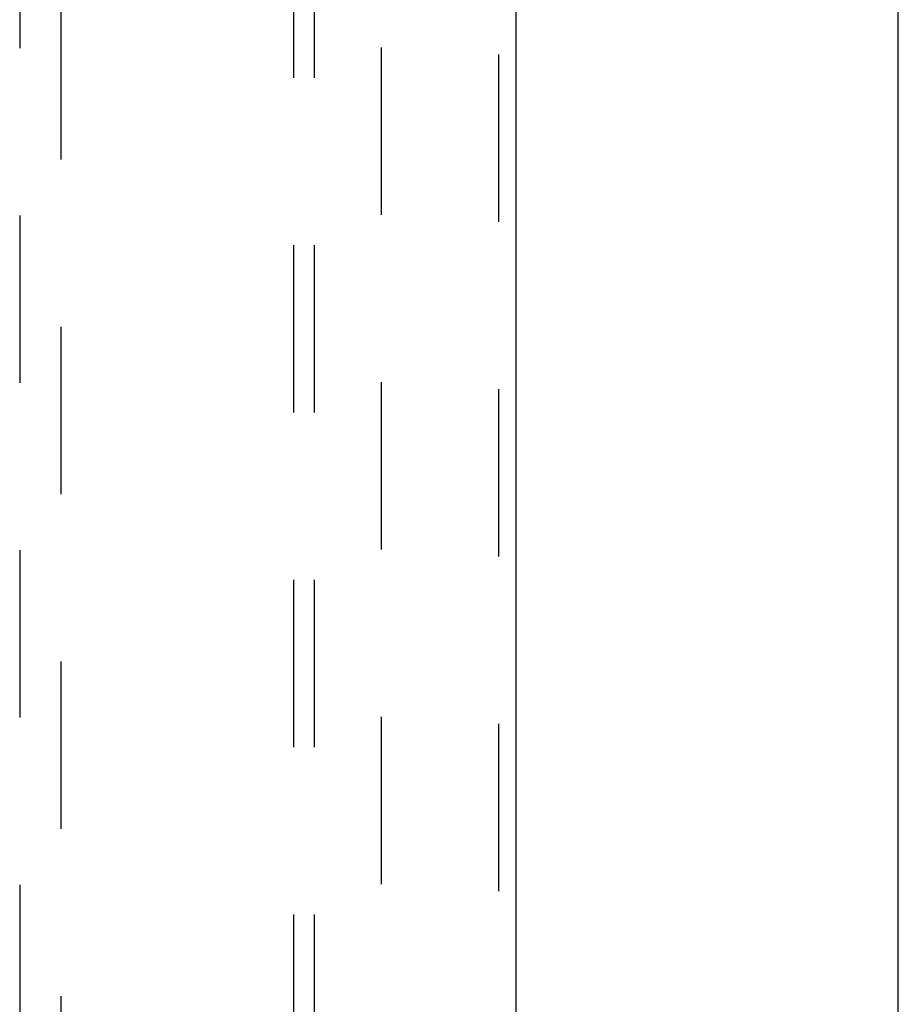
# Model space of a CAD drawing. Header units: inches. Extents: x 0 to 184, y 0 to 119.
# Tile 53 of 113: x 88.85 to 94.16, y 43.57 to 49.53. Entities that reach past the tile are written whole.
import ezdxf

# ---------------------------------------------------------------- set-up
doc = ezdxf.new("R2010")
doc.units = ezdxf.units.IN
doc.header["$LTSCALE"] = 10.121375
doc.header["$MEASUREMENT"] = 0
doc.linetypes.add('HIDDEN', pattern=[0.2, 0.1, -0.1])
doc.layers.get('0').update_dxf_attribs({"linetype": 'CONTINUOUS'})
for name, color, linetype in [('DEFAULT_2', 8, 'HIDDEN'), ('DOOR_ASSEMBLY', 7, 'CONTINUOUS'), ('SUBPANEL', 7, 'CONTINUOUS')]:
    doc.layers.add(name, color=color, linetype=linetype)

msp = doc.modelspace()

# ---------------------------------------------------------------- linework, layer by layer
at = {"color": 3, "linetype": 'Continuous'}
msp.add_line((94.163, 6.54), (94.163, 74.332), dxfattribs=at)
at = {"layer": 'DEFAULT_2', "color": 8, "linetype": 'HIDDEN'}
msp.add_line((91.038, 9.884), (91.038, 70.988), dxfattribs=at)
at = {"layer": 'DOOR_ASSEMBLY', "color": 8, "linetype": 'HIDDEN'}
for p, q in [((91.7465, 71.582), (91.7465, 9.29)), ((88.8505, 70.6085), (88.8505, 42.6066)), ((89.1005, 42.6066), (89.1005, 70.6085))]:
    msp.add_line(p, q, dxfattribs=at)
at = {"layer": 'DOOR_ASSEMBLY', "color": 3, "linetype": 'Continuous'}
msp.add_line((91.8505, 71.582), (91.8505, 9.29), dxfattribs=at)
at = {"layer": 'SUBPANEL', "color": 8, "linetype": 'HIDDEN'}
for p, q in [((90.5068, 68.4047), (90.5068, 12.4672)), ((90.6318, 68.4047), (90.6318, 12.4672))]:
    msp.add_line(p, q, dxfattribs=at)

doc.saveas('drawing.dxf')
